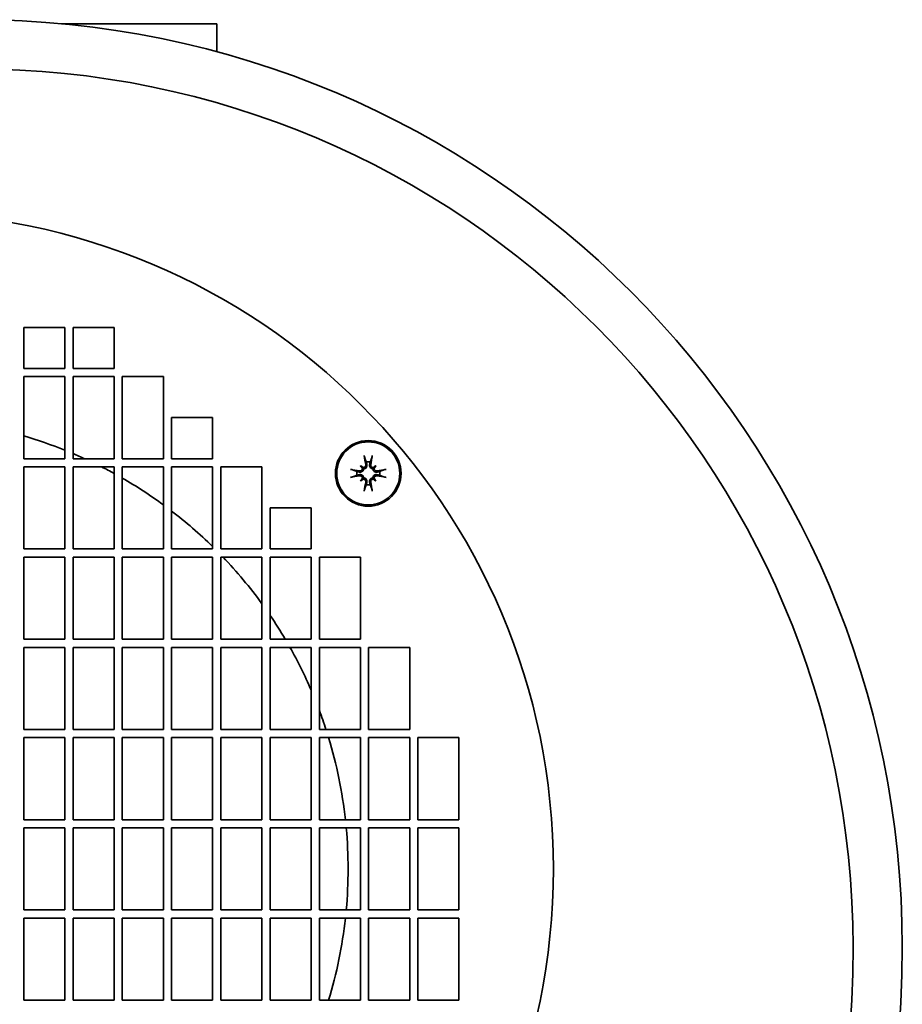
# Model space of a CAD drawing. Header units: millimetres. Extents: x 91 to 329, y 19 to 278.
# Tile 3 of 3: x 221 to 329, y 159 to 278. Entities that reach past the tile are written whole.
import ezdxf

# ---------------------------------------------------------------- set-up
doc = ezdxf.new("R2010")
doc.units = ezdxf.units.MM
doc.layers.add('Krawędzie widoczne(ISO)', color=7, linetype='Continuous', lineweight=35, true_color=0x262659)

msp = doc.modelspace()

# ---------------------------------------------------------------- linework, layer by layer
at = {"layer": 'Krawędzie widoczne(ISO)'}
for p, q in [((226.37, 278), (245.25, 278)), ((245.25, 274.58), (245.25, 278)), ((221.75, 236), (221.75, 241)), ((221.75, 241), (226.75, 241)), ((226.75, 241), (226.75, 236)), ((227.75, 236), (227.75, 241)), ((227.75, 241), (232.75, 241)), ((232.75, 241), (232.75, 236)), ((226.75, 236), (221.75, 236)), ((232.75, 236), (227.75, 236)), ((221.75, 235), (226.75, 235)), ((221.75, 225), (221.75, 235)), ((226.75, 235), (226.75, 225)), ((227.75, 235), (232.75, 235)), ((227.75, 225), (227.75, 235)), ((232.75, 235), (232.75, 225)), ((233.75, 225), (233.75, 235)), ((233.75, 235), (238.75, 235)), ((238.75, 235), (238.75, 225)), ((239.75, 225), (239.75, 230)), ((239.75, 230), (244.75, 230)), ((244.75, 230), (244.75, 225)), ((226.75, 225), (221.75, 225)), ((232.75, 225), (227.75, 225)), ((238.75, 225), (233.75, 225)), ((244.75, 225), (239.75, 225)), ((221.75, 214), (221.75, 224)), ((221.75, 224), (226.75, 224)), ((226.75, 224), (226.75, 214)), ((227.75, 214), (227.75, 224)), ((227.75, 224), (232.75, 224)), ((232.75, 224), (232.75, 214)), ((233.75, 214), (233.75, 224)), ((233.75, 224), (238.75, 224)), ((238.75, 224), (238.75, 214)), ((239.75, 214), (239.75, 224)), ((239.75, 224), (244.75, 224)), ((244.75, 224), (244.75, 214)), ((245.75, 214), (245.75, 224)), ((245.75, 224), (250.75, 224)), ((250.75, 224), (250.75, 214)), ((262.77, 224.15), (262.97, 223.94)), ((262.97, 223.94), (263.15, 223.76)), ((264.43, 223.94), (264.25, 223.76)), ((264.64, 224.15), (264.43, 223.94)), ((262.77, 222.27), (262.97, 222.48)), ((262.97, 222.48), (263.15, 222.66)), ((264.43, 222.48), (264.25, 222.66)), ((264.64, 222.27), (264.43, 222.48)), ((251.75, 214), (251.75, 219)), ((251.75, 219), (256.75, 219)), ((256.75, 219), (256.75, 214)), ((226.75, 214), (221.75, 214)), ((232.75, 214), (227.75, 214)), ((238.75, 214), (233.75, 214)), ((244.75, 214), (239.75, 214)), ((250.75, 214), (245.75, 214)), ((256.75, 214), (251.75, 214)), ((221.75, 203), (221.75, 213)), ((221.75, 213), (226.75, 213)), ((226.75, 213), (226.75, 203)), ((227.75, 203), (227.75, 213)), ((227.75, 213), (232.75, 213)), ((232.75, 213), (232.75, 203)), ((233.75, 203), (233.75, 213)), ((233.75, 213), (238.75, 213)), ((238.75, 213), (238.75, 203)), ((239.75, 203), (239.75, 213)), ((239.75, 213), (244.75, 213)), ((244.75, 213), (244.75, 203)), ((245.75, 203), (245.75, 213)), ((245.75, 213), (250.75, 213)), ((250.75, 213), (250.75, 203)), ((251.75, 203), (251.75, 213)), ((251.75, 213), (256.75, 213)), ((256.75, 213), (256.75, 203)), ((257.75, 203), (257.75, 213)), ((257.75, 213), (262.75, 213)), ((262.75, 213), (262.75, 203)), ((226.75, 203), (221.75, 203)), ((232.75, 203), (227.75, 203)), ((238.75, 203), (233.75, 203)), ((244.75, 203), (239.75, 203)), ((250.75, 203), (245.75, 203)), ((256.75, 203), (251.75, 203)), ((262.75, 203), (257.75, 203)), ((221.75, 192), (221.75, 202)), ((221.75, 202), (226.75, 202)), ((226.75, 202), (226.75, 192)), ((227.75, 192), (227.75, 202)), ((227.75, 202), (232.75, 202)), ((232.75, 202), (232.75, 192)), ((233.75, 202), (238.75, 202)), ((233.75, 192), (233.75, 202)), ((238.75, 202), (238.75, 192)), ((239.75, 202), (244.75, 202)), ((239.75, 192), (239.75, 202)), ((244.75, 202), (244.75, 192)), ((245.75, 202), (250.75, 202)), ((245.75, 192), (245.75, 202)), ((250.75, 202), (250.75, 192)), ((251.75, 202), (256.75, 202)), ((251.75, 192), (251.75, 202)), ((256.75, 202), (256.75, 192)), ((257.75, 202), (262.75, 202)), ((257.75, 192), (257.75, 202)), ((262.75, 202), (262.75, 192)), ((263.75, 192), (263.75, 202)), ((263.75, 202), (268.75, 202)), ((268.75, 202), (268.75, 192)), ((226.75, 192), (221.75, 192)), ((232.75, 192), (227.75, 192)), ((238.75, 192), (233.75, 192)), ((244.75, 192), (239.75, 192)), ((250.75, 192), (245.75, 192)), ((256.75, 192), (251.75, 192)), ((262.75, 192), (257.75, 192)), ((221.75, 181), (221.75, 191)), ((221.75, 191), (226.75, 191)), ((226.75, 191), (226.75, 181)), ((227.75, 191), (232.75, 191)), ((227.75, 181), (227.75, 191)), ((232.75, 191), (232.75, 181)), ((233.75, 181), (233.75, 191)), ((233.75, 191), (238.75, 191)), ((238.75, 191), (238.75, 181)), ((239.75, 181), (239.75, 191)), ((239.75, 191), (244.75, 191)), ((244.75, 191), (244.75, 181)), ((245.75, 181), (245.75, 191)), ((245.75, 191), (250.75, 191)), ((250.75, 191), (250.75, 181)), ((251.75, 181), (251.75, 191)), ((251.75, 191), (256.75, 191)), ((256.75, 191), (256.75, 181)), ((257.75, 181), (257.75, 191)), ((257.75, 191), (262.75, 191)), ((262.75, 191), (262.75, 181)), ((268.75, 192), (263.75, 192)), ((263.75, 181), (263.75, 191)), ((263.75, 191), (268.75, 191)), ((268.75, 191), (268.75, 181)), ((269.75, 181), (269.75, 191)), ((269.75, 191), (274.75, 191)), ((274.75, 191), (274.75, 181)), ((226.75, 181), (221.75, 181)), ((221.75, 180), (226.75, 180)), ((221.75, 170), (221.75, 180)), ((226.75, 180), (226.75, 170)), ((232.75, 181), (227.75, 181)), ((227.75, 180), (232.75, 180)), ((227.75, 170), (227.75, 180)), ((232.75, 180), (232.75, 170)), ((238.75, 181), (233.75, 181)), ((233.75, 180), (238.75, 180)), ((233.75, 170), (233.75, 180)), ((238.75, 180), (238.75, 170)), ((244.75, 181), (239.75, 181)), ((239.75, 180), (244.75, 180)), ((239.75, 170), (239.75, 180)), ((244.75, 180), (244.75, 170)), ((250.75, 181), (245.75, 181)), ((245.75, 170), (245.75, 180)), ((245.75, 180), (250.75, 180)), ((250.75, 180), (250.75, 170)), ((256.75, 181), (251.75, 181)), ((251.75, 170), (251.75, 180)), ((251.75, 180), (256.75, 180)), ((256.75, 180), (256.75, 170)), ((262.75, 181), (257.75, 181)), ((257.75, 170), (257.75, 180)), ((257.75, 180), (262.75, 180)), ((262.75, 180), (262.75, 170)), ((268.75, 181), (263.75, 181)), ((263.75, 170), (263.75, 180)), ((263.75, 180), (268.75, 180)), ((268.75, 180), (268.75, 170)), ((274.75, 181), (269.75, 181)), ((269.75, 170), (269.75, 180)), ((269.75, 180), (274.75, 180)), ((274.75, 180), (274.75, 170)), ((226.75, 170), (221.75, 170)), ((232.75, 170), (227.75, 170)), ((238.75, 170), (233.75, 170)), ((244.75, 170), (239.75, 170)), ((250.75, 170), (245.75, 170)), ((256.75, 170), (251.75, 170)), ((262.75, 170), (257.75, 170)), ((268.75, 170), (263.75, 170)), ((274.75, 170), (269.75, 170)), ((221.75, 169), (226.75, 169)), ((221.75, 159), (221.75, 169)), ((226.75, 169), (226.75, 159)), ((227.75, 169), (232.75, 169)), ((227.75, 159), (227.75, 169)), ((232.75, 169), (232.75, 159)), ((233.75, 169), (238.75, 169)), ((233.75, 159), (233.75, 169)), ((238.75, 169), (238.75, 159)), ((239.75, 169), (244.75, 169)), ((239.75, 159), (239.75, 169)), ((244.75, 169), (244.75, 159)), ((245.75, 169), (250.75, 169)), ((245.75, 159), (245.75, 169)), ((250.75, 169), (250.75, 159)), ((251.75, 159), (251.75, 169)), ((251.75, 169), (256.75, 169)), ((256.75, 169), (256.75, 159)), ((257.75, 159), (257.75, 169)), ((257.75, 169), (262.75, 169)), ((262.75, 169), (262.75, 159)), ((263.75, 159), (263.75, 169)), ((263.75, 169), (268.75, 169)), ((268.75, 169), (268.75, 159)), ((269.75, 159), (269.75, 169)), ((269.75, 169), (274.75, 169)), ((274.75, 169), (274.75, 159)), ((226.75, 159), (221.75, 159)), ((232.75, 159), (227.75, 159)), ((238.75, 159), (233.75, 159)), ((244.75, 159), (239.75, 159)), ((250.75, 159), (245.75, 159)), ((256.75, 159), (251.75, 159)), ((262.75, 159), (257.75, 159)), ((268.75, 159), (263.75, 159)), ((274.75, 159), (269.75, 159))]:
    msp.add_line(p, q, dxfattribs=at)
for centre, radius in [((206.25, 175), 80), ((263.7, 223.21), 4), ((263.7, 223.21), 3.84)]:
    msp.add_circle(centre, radius, dxfattribs=at)
for centre, radius, start, end in [((215.75, 165.5), 113, 0, 90), ((215.75, 165.5), 107, 0, 90), ((206.25, 175), 55, 68.1161, 73.6313), ((206.25, 175), 55, 65.38, 66.9889), ((263.7, 223.21), 1.4, 80.4364, 99.5636), ((206.25, 175), 55, 61.1958, 62.9877), ((263.7, 223.21), 1.4, 170.4364, 189.5636), ((263.7, 223.21), 1.4, 350.4364, 9.5636), ((206.25, 175), 55, 53.7785, 60), ((263.7, 223.21), 1.4, 260.4364, 279.5636), ((206.25, 175), 55, 45.573, 52.4762), ((206.25, 175), 55, 35.9928, 43.7021), ((206.25, 175), 55, 30.6033, 34.1804), ((206.25, 175), 55, 23.3383, 29.4004), ((206.25, 175), 55, 18.0045, 20.5504), ((206.25, 175), 55, 6.2629, 16.9124), ((206.25, 175), 55, 354.7841, 5.2159), ((206.25, 175), 55, 343.0876, 353.7371), ((196.75, 165.5), 132, 270, 0), ((196.75, 165.5), 126, 270, 0)]:
    msp.add_arc(centre, radius, start, end, dxfattribs=at)
for centre, major_axis, ratio, start_param, end_param in [((263.25, 225.3), (0.037, -0.203), 0.087423, 4.369002, 5.824177), ((264.14, 223.29), (1.17, -6.38), 0.087156, 4.364802, 4.542949), ((263.26, 223.29), (1.17, 6.38), 0.087156, 4.881829, 5.059976), ((264.16, 225.3), (0.037, 0.203), 0.087423, 3.600601, 5.055776), ((261.61, 223.66), (-0.203, 0.037), 0.087423, 3.600601, 5.055776), ((263.62, 222.77), (-6.38, 1.17), 0.087156, 4.881829, 5.059976), ((262, 221.16), (4.4, -3.67), 0.5, 1.731732, 1.803269), ((265.75, 224.92), (-3.67, 4.4), 0.5, 1.338324, 1.409861), ((263.08, 224.18), (-0.169, -0.203), 0.988452, 0.274008, 0.778262), ((262.73, 223.83), (-0.203, -0.169), 0.988452, 2.363331, 2.867585), ((265.41, 221.16), (4.4, 3.67), 0.5, 1.338324, 1.409861), ((264.33, 224.18), (-0.169, 0.203), 0.988452, 2.363331, 2.867585), ((261.66, 224.92), (-3.67, -4.4), 0.5, 1.731732, 1.803269), ((264.67, 223.83), (-0.203, 0.169), 0.988452, 0.274008, 0.778262), ((263.78, 222.77), (-6.38, -1.17), 0.087156, 4.364802, 4.542949), ((265.8, 223.66), (-0.203, -0.037), 0.087423, 4.369002, 5.824177), ((263.62, 223.65), (6.38, 1.17), 0.087156, 4.364802, 4.542949), ((261.61, 222.75), (0.203, 0.037), 0.087423, 4.369002, 5.824177), ((265.75, 221.5), (3.67, 4.4), 0.5, 1.731732, 1.803269), ((262, 225.26), (-4.4, -3.67), 0.5, 1.338324, 1.409861), ((262.73, 222.59), (0.203, -0.169), 0.988452, 0.274008, 0.778262), ((263.08, 222.24), (0.169, -0.203), 0.988452, 2.363331, 2.867585), ((264.14, 223.13), (-1.17, -6.38), 0.087156, 4.881829, 5.059976), ((263.26, 223.13), (-1.17, 6.38), 0.087156, 4.364802, 4.542949), ((265.41, 225.26), (-4.4, 3.67), 0.5, 1.731732, 1.803269), ((264.33, 222.24), (0.169, 0.203), 0.988452, 0.274008, 0.778262), ((261.66, 221.5), (3.67, -4.4), 0.5, 1.338324, 1.409861), ((264.67, 222.59), (0.203, 0.169), 0.988452, 2.363331, 2.867585), ((263.78, 223.65), (6.38, -1.17), 0.087156, 4.881829, 5.059976), ((265.8, 222.75), (0.203, -0.037), 0.087423, 3.600601, 5.055776), ((263.25, 221.12), (-0.037, -0.203), 0.087423, 3.600601, 5.055776), ((264.16, 221.12), (-0.037, 0.203), 0.087423, 4.369002, 5.824177)]:
    msp.add_ellipse(centre, major_axis=major_axis, ratio=ratio, start_param=start_param, end_param=end_param, dxfattribs=at)
for points, weights in [([(263.27, 225.12), (263.39, 224.81), (263.47, 224.59)], [1.00328287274, 1.01529400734, 1]), ([(263.47, 224.59), (263.51, 224.42), (263.54, 224.29)], [1, 1.12995779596, 1.25770150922]), ([(263.87, 224.29), (263.9, 224.42), (263.94, 224.59)], [1.25770150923, 1.12995779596, 1]), ([(263.94, 224.59), (264.02, 224.81), (264.13, 225.12)], [1, 1.01529400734, 1.00328287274]), ([(262.32, 223.44), (262.1, 223.52), (261.79, 223.64)], [1, 1.01529400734, 1.00328287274]), ([(262.62, 223.37), (262.49, 223.4), (262.32, 223.44)], [1.25770150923, 1.12995779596, 1]), ([(265.08, 223.44), (264.92, 223.4), (264.79, 223.37)], [1, 1.12995779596, 1.25770150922]), ([(265.61, 223.64), (265.3, 223.52), (265.08, 223.44)], [1.00328287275, 1.01529400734, 1]), ([(261.79, 222.78), (262.1, 222.89), (262.32, 222.98)], [1.00328287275, 1.01529400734, 1]), ([(262.32, 222.98), (262.49, 223.02), (262.62, 223.05)], [1, 1.12995779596, 1.25770150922]), ([(263.54, 222.13), (263.51, 222), (263.47, 221.83)], [1.25770150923, 1.12995779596, 1]), ([(263.94, 221.83), (263.9, 222), (263.87, 222.13)], [1, 1.12995779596, 1.25770150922]), ([(264.79, 223.05), (264.92, 223.02), (265.08, 222.98)], [1.25770150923, 1.12995779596, 1]), ([(265.08, 222.98), (265.3, 222.89), (265.61, 222.78)], [1, 1.01529400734, 1.00328287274]), ([(263.47, 221.83), (263.39, 221.61), (263.27, 221.3)], [1, 1.01529400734, 1.00328287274]), ([(264.13, 221.3), (264.02, 221.61), (263.94, 221.83)], [1.00328287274, 1.01529400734, 1])]:
    msp.add_rational_spline(points, weights, degree=2, dxfattribs=at)
for points, knots in [([(263.15, 223.76), (263.15, 223.73), (263.15, 223.71), (263.13, 223.65), (263.12, 223.61), (263.08, 223.54), (263.05, 223.5), (262.99, 223.45), (262.95, 223.42), (262.88, 223.39), (262.83, 223.37), (262.74, 223.36), (262.7, 223.36), (262.66, 223.37), (262.64, 223.37), (262.63, 223.37), (262.62, 223.37)], [-0.07174341, -0.07174341, -0.07174341, -0.07174341, -0.06470547, -0.06470547, -0.05258598, -0.05258598, -0.0404665, -0.0404665, -0.02834702, -0.02834702, -0.01417351, -0.01417351, 0, 0, 0, 0.00397094, 0.00397094, 0.00397094, 0.00397094]), ([(262.99, 223.81), (262.99, 223.81), (262.99, 223.81), (262.99, 223.77), (262.99, 223.73), (262.96, 223.66), (262.93, 223.63), (262.88, 223.57), (262.85, 223.55), (262.78, 223.52), (262.74, 223.51), (262.68, 223.51), (262.67, 223.51), (262.65, 223.52)], [-0.15827539, -0.15827539, -0.15827539, -0.15827539, -0.15764996, -0.15764996, -0.14669212, -0.14669212, -0.13573428, -0.13573428, -0.12469501, -0.12469501, -0.11365575, -0.11365575, -0.10828626, -0.10828626, -0.10828626, -0.10828626]), ([(263.4, 224.26), (263.4, 224.23), (263.4, 224.19), (263.38, 224.11), (263.37, 224.08), (263.33, 224.01), (263.3, 223.99), (263.23, 223.95), (263.19, 223.93), (263.14, 223.92), (263.12, 223.92), (263.1, 223.92)], [-0.1800581, -0.1800581, -0.1800581, -0.1800581, -0.16889095, -0.16889095, -0.15772379, -0.15772379, -0.14676457, -0.14676457, -0.13580535, -0.13580535, -0.13009158, -0.13009158, -0.13009158, -0.13009158]), ([(263.54, 224.29), (263.54, 224.28), (263.55, 224.27), (263.55, 224.21), (263.55, 224.17), (263.54, 224.08), (263.53, 224.03), (263.49, 223.96), (263.47, 223.93), (263.41, 223.86), (263.38, 223.84), (263.31, 223.8), (263.27, 223.78), (263.2, 223.76), (263.18, 223.76), (263.15, 223.76)], [-0.10914291, -0.10914291, -0.10914291, -0.10914291, -0.10517197, -0.10517197, -0.09099846, -0.09099846, -0.07682495, -0.07682495, -0.06470547, -0.06470547, -0.05258598, -0.05258598, -0.0404665, -0.0404665, -0.03342856, -0.03342856, -0.03342856, -0.03342856]), ([(264.25, 223.76), (264.23, 223.76), (264.2, 223.76), (264.14, 223.78), (264.1, 223.8), (264.03, 223.84), (264, 223.86), (263.94, 223.93), (263.92, 223.96), (263.88, 224.03), (263.87, 224.08), (263.85, 224.17), (263.85, 224.21), (263.86, 224.26), (263.86, 224.27), (263.86, 224.28), (263.87, 224.29)], [-0.07174341, -0.07174341, -0.07174341, -0.07174341, -0.06470547, -0.06470547, -0.05258598, -0.05258598, -0.0404665, -0.0404665, -0.02834702, -0.02834702, -0.01417351, -0.01417351, 0, 0, 0, 0.00397094, 0.00397094, 0.00397094, 0.00397094]), ([(264.31, 223.92), (264.3, 223.92), (264.3, 223.92), (264.26, 223.92), (264.22, 223.93), (264.15, 223.96), (264.12, 223.98), (264.07, 224.03), (264.05, 224.06), (264.01, 224.14), (264.01, 224.17), (264.01, 224.23), (264.01, 224.25), (264.01, 224.26)], [-0.15827539, -0.15827539, -0.15827539, -0.15827539, -0.15764996, -0.15764996, -0.14669212, -0.14669212, -0.13573428, -0.13573428, -0.12469501, -0.12469501, -0.11365575, -0.11365575, -0.10828626, -0.10828626, -0.10828626, -0.10828626]), ([(264.79, 223.37), (264.77, 223.37), (264.76, 223.37), (264.71, 223.36), (264.66, 223.36), (264.57, 223.37), (264.53, 223.39), (264.46, 223.42), (264.42, 223.45), (264.36, 223.5), (264.33, 223.54), (264.29, 223.61), (264.27, 223.65), (264.26, 223.71), (264.25, 223.73), (264.25, 223.76)], [-0.10914291, -0.10914291, -0.10914291, -0.10914291, -0.10517197, -0.10517197, -0.09099846, -0.09099846, -0.07682495, -0.07682495, -0.06470547, -0.06470547, -0.05258598, -0.05258598, -0.0404665, -0.0404665, -0.03342856, -0.03342856, -0.03342856, -0.03342856]), ([(264.76, 223.52), (264.72, 223.51), (264.68, 223.51), (264.61, 223.53), (264.57, 223.54), (264.51, 223.59), (264.48, 223.62), (264.44, 223.68), (264.43, 223.72), (264.41, 223.77), (264.41, 223.79), (264.41, 223.81)], [0, 0, 0, 0, 0.01116716, 0.01116716, 0.02233431, 0.02233431, 0.03329353, 0.03329353, 0.04425275, 0.04425275, 0.04996652, 0.04996652, 0.04996652, 0.04996652]), ([(262.62, 223.05), (262.63, 223.05), (262.64, 223.05), (262.7, 223.06), (262.74, 223.06), (262.83, 223.05), (262.88, 223.03), (262.95, 223), (262.99, 222.97), (263.05, 222.92), (263.08, 222.88), (263.12, 222.81), (263.13, 222.77), (263.15, 222.71), (263.15, 222.68), (263.15, 222.66)], [-0.10914291, -0.10914291, -0.10914291, -0.10914291, -0.10517197, -0.10517197, -0.09099846, -0.09099846, -0.07682495, -0.07682495, -0.06470547, -0.06470547, -0.05258598, -0.05258598, -0.0404665, -0.0404665, -0.03342856, -0.03342856, -0.03342856, -0.03342856]), ([(262.65, 222.9), (262.68, 222.91), (262.72, 222.91), (262.8, 222.89), (262.84, 222.87), (262.9, 222.83), (262.93, 222.8), (262.97, 222.74), (262.98, 222.7), (262.99, 222.65), (262.99, 222.63), (262.99, 222.61)], [-0.18005785, -0.18005785, -0.18005785, -0.18005785, -0.1688907, -0.1688907, -0.15772354, -0.15772354, -0.14676432, -0.14676432, -0.1358051, -0.1358051, -0.13009133, -0.13009133, -0.13009133, -0.13009133]), ([(263.1, 222.5), (263.1, 222.5), (263.11, 222.5), (263.14, 222.5), (263.18, 222.49), (263.25, 222.46), (263.29, 222.44), (263.34, 222.39), (263.36, 222.35), (263.39, 222.28), (263.4, 222.24), (263.4, 222.19), (263.4, 222.17), (263.4, 222.15)], [-0.15827557, -0.15827557, -0.15827557, -0.15827557, -0.15765014, -0.15765014, -0.1466923, -0.1466923, -0.13573446, -0.13573446, -0.12469519, -0.12469519, -0.11365593, -0.11365593, -0.10828644, -0.10828644, -0.10828644, -0.10828644]), ([(263.15, 222.66), (263.18, 222.66), (263.2, 222.65), (263.27, 222.64), (263.31, 222.62), (263.38, 222.58), (263.41, 222.55), (263.47, 222.49), (263.49, 222.46), (263.53, 222.38), (263.54, 222.34), (263.55, 222.25), (263.55, 222.2), (263.55, 222.16), (263.55, 222.15), (263.54, 222.14), (263.54, 222.13)], [-0.07174341, -0.07174341, -0.07174341, -0.07174341, -0.06470547, -0.06470547, -0.05258598, -0.05258598, -0.0404665, -0.0404665, -0.02834702, -0.02834702, -0.01417351, -0.01417351, 0, 0, 0, 0.00397094, 0.00397094, 0.00397094, 0.00397094]), ([(263.87, 222.13), (263.86, 222.14), (263.86, 222.15), (263.85, 222.2), (263.85, 222.25), (263.87, 222.34), (263.88, 222.38), (263.92, 222.46), (263.94, 222.49), (264, 222.55), (264.03, 222.58), (264.1, 222.62), (264.14, 222.64), (264.2, 222.65), (264.23, 222.66), (264.25, 222.66)], [-0.10914291, -0.10914291, -0.10914291, -0.10914291, -0.10517197, -0.10517197, -0.09099846, -0.09099846, -0.07682495, -0.07682495, -0.06470547, -0.06470547, -0.05258598, -0.05258598, -0.0404665, -0.0404665, -0.03342856, -0.03342856, -0.03342856, -0.03342856]), ([(264.01, 222.15), (264, 222.19), (264.01, 222.23), (264.02, 222.31), (264.04, 222.34), (264.08, 222.4), (264.11, 222.43), (264.17, 222.47), (264.21, 222.49), (264.27, 222.5), (264.29, 222.5), (264.31, 222.5)], [-0.1800581, -0.1800581, -0.1800581, -0.1800581, -0.16889095, -0.16889095, -0.15772379, -0.15772379, -0.14676457, -0.14676457, -0.13580535, -0.13580535, -0.13009158, -0.13009158, -0.13009158, -0.13009158]), ([(264.25, 222.66), (264.25, 222.68), (264.26, 222.71), (264.27, 222.77), (264.29, 222.81), (264.33, 222.88), (264.36, 222.92), (264.42, 222.97), (264.46, 223), (264.53, 223.03), (264.57, 223.05), (264.66, 223.06), (264.71, 223.06), (264.75, 223.05), (264.76, 223.05), (264.77, 223.05), (264.79, 223.05)], [-0.07174341, -0.07174341, -0.07174341, -0.07174341, -0.06470547, -0.06470547, -0.05258598, -0.05258598, -0.0404665, -0.0404665, -0.02834702, -0.02834702, -0.01417351, -0.01417351, 0, 0, 0, 0.00397094, 0.00397094, 0.00397094, 0.00397094]), ([(264.41, 222.61), (264.41, 222.61), (264.41, 222.61), (264.41, 222.65), (264.42, 222.69), (264.45, 222.76), (264.47, 222.79), (264.52, 222.84), (264.56, 222.87), (264.63, 222.9), (264.67, 222.91), (264.72, 222.91), (264.74, 222.9), (264.76, 222.9)], [-0.15827539, -0.15827539, -0.15827539, -0.15827539, -0.15764996, -0.15764996, -0.14669212, -0.14669212, -0.13573428, -0.13573428, -0.12469501, -0.12469501, -0.11365575, -0.11365575, -0.10828626, -0.10828626, -0.10828626, -0.10828626])]:
    msp.add_open_spline(points, degree=3, knots=knots, dxfattribs=at)

doc.saveas('drawing.dxf')
